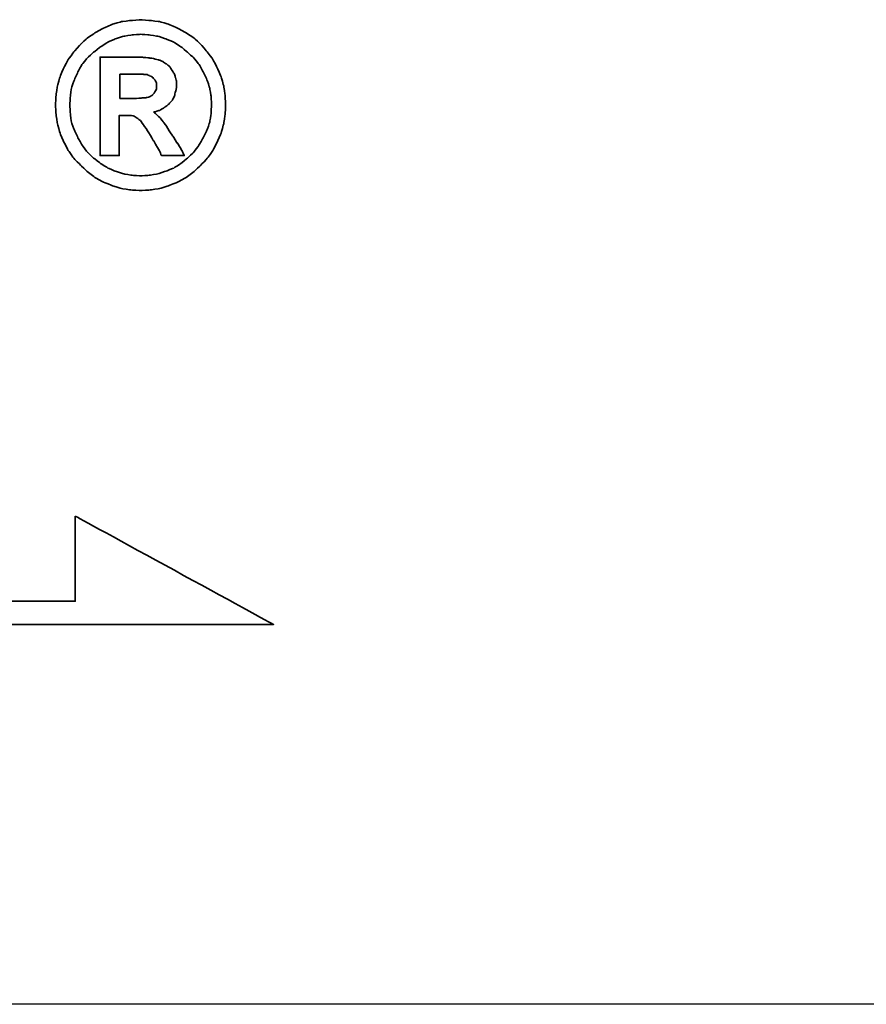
# Model space of a CAD drawing. Header units: millimetres. Extents: x -212 to 3135, y -1694 to 860.
# Tile 184 of 256: x 89 to 96, y -899 to -890. Entities that reach past the tile are written whole.
import ezdxf

# ---------------------------------------------------------------- set-up
doc = ezdxf.new("R2010")
doc.units = ezdxf.units.MM
doc.layers.add('2', color=7, linetype='CONTINUOUS', true_color=0xffffff)
doc.layers.add('DIM', color=4, linetype='CONTINUOUS')
doc.layers.add('layer 1', color=7, linetype='CONTINUOUS')

# ---------------------------------------------------------------- blocks, each defined once
blk = doc.blocks.new('TBI MOTION logo(完整正式版)')
at = {"layer": 'layer 1', "color": 22, "lineweight": 35}
for points, knots in [([(81.20634, 4.98624), (81.20634, 4.98624), (81.18649, 5.32862), (81.18649, 5.32862), (81.18649, 5.32862), (81.18649, 5.32862), (81.13886, 5.66206), (81.13886, 5.66206), (81.13886, 5.66206), (81.13886, 5.66206), (81.04359, 5.97764), (81.04359, 5.97764), (81.04359, 5.97764), (81.04359, 5.97764), (80.91061, 6.29124), (80.91061, 6.29124), (80.91061, 6.29124), (80.91061, 6.29124), (80.75778, 6.58697), (80.75778, 6.58697), (80.75778, 6.58697), (80.75778, 6.58697), (80.5593, 6.85294), (80.5593, 6.85294), (80.5593, 6.85294), (80.5593, 6.85294), (80.33105, 7.1189), (80.33105, 7.1189), (80.33105, 7.1189), (80.33105, 7.1189), (80.09287, 7.33921), (80.09287, 7.33921), (80.09287, 7.33921), (80.09287, 7.33921), (79.815, 7.51982), (79.815, 7.51982), (79.815, 7.51982), (79.815, 7.51982), (79.51133, 7.69051), (79.51133, 7.69051), (79.51133, 7.69051), (79.51133, 7.69051), (79.19773, 7.8235), (79.19773, 7.8235), (79.19773, 7.8235), (79.19773, 7.8235), (78.88215, 7.91877), (78.88215, 7.91877), (78.88215, 7.91877), (78.88215, 7.91877), (78.54871, 7.95846), (78.54871, 7.95846), (78.54871, 7.95846), (78.54871, 7.95846), (78.21526, 7.98625), (78.21526, 7.98625), (78.21526, 7.98625), (78.21526, 7.98625), (77.87388, 7.95846), (77.87388, 7.95846), (77.87388, 7.95846), (77.87388, 7.95846), (77.54044, 7.91877), (77.54044, 7.91877), (77.54044, 7.91877), (77.54044, 7.91877), (77.22485, 7.8235), (77.22485, 7.8235), (77.22485, 7.8235), (77.22485, 7.8235), (76.91027, 7.69051), (76.91027, 7.69051), (76.91027, 7.69051), (76.91027, 7.69051), (76.6056, 7.51982), (76.6056, 7.51982), (76.6056, 7.51982), (76.6056, 7.51982), (76.32972, 7.33921), (76.32972, 7.33921), (76.32972, 7.33921), (76.32972, 7.33921), (76.09154, 7.1189), (76.09154, 7.1189), (76.09154, 7.1189), (76.09154, 7.1189), (75.86329, 6.85294), (75.86329, 6.85294), (75.86329, 6.85294), (75.86329, 6.85294), (75.66382, 6.58697), (75.66382, 6.58697), (75.66382, 6.58697), (75.66382, 6.58697), (75.51099, 6.29124), (75.51099, 6.29124), (75.51099, 6.29124), (75.51099, 6.29124), (75.37702, 5.97764), (75.37702, 5.97764), (75.37702, 5.97764), (75.37702, 5.97764), (75.28175, 5.66206), (75.28175, 5.66206), (75.28175, 5.66206), (75.28175, 5.66206), (75.23411, 5.32862), (75.23411, 5.32862), (75.23411, 5.32862), (75.23411, 5.32862), (75.21625, 4.98624), (75.21625, 4.98624), (75.21625, 4.98624), (75.21625, 4.98624), (75.23411, 4.6528), (75.23411, 4.6528), (75.23411, 4.6528), (75.23411, 4.6528), (75.28175, 4.32035), (75.28175, 4.32035), (75.28175, 4.32035), (75.28175, 4.32035), (75.37702, 3.99583), (75.37702, 3.99583), (75.37702, 3.99583), (75.37702, 3.99583), (75.51099, 3.68224), (75.51099, 3.68224), (75.51099, 3.68224), (75.51099, 3.68224), (75.66382, 3.38749), (75.66382, 3.38749), (75.66382, 3.38749), (75.66382, 3.38749), (75.86329, 3.10963), (75.86329, 3.10963), (75.86329, 3.10963), (75.86329, 3.10963), (76.09154, 2.87145), (76.09154, 2.87145), (76.09154, 2.87145), (76.09154, 2.87145), (76.32972, 2.6432), (76.32972, 2.6432), (76.32972, 2.6432), (76.32972, 2.6432), (76.6056, 2.43381), (76.6056, 2.43381), (76.6056, 2.43381), (76.6056, 2.43381), (76.91027, 2.27205), (76.91027, 2.27205), (76.91027, 2.27205), (76.91027, 2.27205), (77.22485, 2.13906), (77.22485, 2.13906), (77.22485, 2.13906), (77.22485, 2.13906), (77.54044, 2.0438), (77.54044, 2.0438), (77.54044, 2.0438), (77.54044, 2.0438), (77.87388, 1.99616), (77.87388, 1.99616), (77.87388, 1.99616), (77.87388, 1.99616), (78.21526, 1.97631), (78.21526, 1.97631), (78.21526, 1.97631), (78.21526, 1.97631), (78.54871, 1.99616), (78.54871, 1.99616), (78.54871, 1.99616), (78.54871, 1.99616), (78.88215, 2.0438), (78.88215, 2.0438), (78.88215, 2.0438), (78.88215, 2.0438), (79.19773, 2.13906), (79.19773, 2.13906), (79.19773, 2.13906), (79.19773, 2.13906), (79.51133, 2.27205), (79.51133, 2.27205), (79.51133, 2.27205), (79.51133, 2.27205), (79.815, 2.43381), (79.815, 2.43381), (79.815, 2.43381), (79.815, 2.43381), (80.09287, 2.6432), (80.09287, 2.6432), (80.09287, 2.6432), (80.09287, 2.6432), (80.33105, 2.87145), (80.33105, 2.87145), (80.33105, 2.87145), (80.33105, 2.87145), (80.5593, 3.10963), (80.5593, 3.10963), (80.5593, 3.10963), (80.5593, 3.10963), (80.75778, 3.38749), (80.75778, 3.38749), (80.75778, 3.38749), (80.75778, 3.38749), (80.91061, 3.68224), (80.91061, 3.68224), (80.91061, 3.68224), (80.91061, 3.68224), (81.04359, 3.99583), (81.04359, 3.99583), (81.04359, 3.99583), (81.04359, 3.99583), (81.13886, 4.32035), (81.13886, 4.32035), (81.13886, 4.32035), (81.13886, 4.32035), (81.18649, 4.6528), (81.18649, 4.6528), (81.18649, 4.6528), (81.18649, 4.6528), (81.20634, 4.98624), (81.20634, 4.98624)], [0, 0, 0, 0, 0.01785714, 0.01785714, 0.01785714, 0.01785715, 0.03571429, 0.03571429, 0.03571429, 0.0357143, 0.05357143, 0.05357143, 0.05357143, 0.05357144, 0.07142857, 0.07142857, 0.07142857, 0.07142858, 0.08928571, 0.08928571, 0.08928571, 0.08928572, 0.10714286, 0.10714286, 0.10714286, 0.10714287, 0.125, 0.125, 0.125, 0.12500001, 0.14285714, 0.14285714, 0.14285714, 0.14285715, 0.16071429, 0.16071429, 0.16071429, 0.1607143, 0.17857143, 0.17857143, 0.17857143, 0.17857144, 0.19642857, 0.19642857, 0.19642857, 0.19642858, 0.21428571, 0.21428571, 0.21428571, 0.21428572, 0.23214286, 0.23214286, 0.23214286, 0.23214287, 0.25, 0.25, 0.25, 0.25000001, 0.26785714, 0.26785714, 0.26785714, 0.26785715, 0.28571429, 0.28571429, 0.28571429, 0.2857143, 0.30357143, 0.30357143, 0.30357143, 0.30357144, 0.32142857, 0.32142857, 0.32142857, 0.32142858, 0.33928571, 0.33928571, 0.33928571, 0.33928572, 0.35714286, 0.35714286, 0.35714286, 0.35714287, 0.375, 0.375, 0.375, 0.37500001, 0.39285714, 0.39285714, 0.39285714, 0.39285715, 0.41071429, 0.41071429, 0.41071429, 0.4107143, 0.42857143, 0.42857143, 0.42857143, 0.42857144, 0.44642857, 0.44642857, 0.44642857, 0.44642858, 0.46428571, 0.46428571, 0.46428571, 0.46428572, 0.48214286, 0.48214286, 0.48214286, 0.48214287, 0.5, 0.5, 0.5, 0.50000001, 0.51785714, 0.51785714, 0.51785714, 0.51785715, 0.53571429, 0.53571429, 0.53571429, 0.5357143, 0.55357143, 0.55357143, 0.55357143, 0.55357144, 0.57142857, 0.57142857, 0.57142857, 0.57142858, 0.58928571, 0.58928571, 0.58928571, 0.58928572, 0.60714286, 0.60714286, 0.60714286, 0.60714287, 0.625, 0.625, 0.625, 0.62500001, 0.64285714, 0.64285714, 0.64285714, 0.64285715, 0.66071429, 0.66071429, 0.66071429, 0.6607143, 0.67857143, 0.67857143, 0.67857143, 0.67857144, 0.69642857, 0.69642857, 0.69642857, 0.69642858, 0.71428571, 0.71428571, 0.71428571, 0.71428572, 0.73214286, 0.73214286, 0.73214286, 0.73214287, 0.75, 0.75, 0.75, 0.75000001, 0.76785714, 0.76785714, 0.76785714, 0.76785715, 0.78571429, 0.78571429, 0.78571429, 0.7857143, 0.80357143, 0.80357143, 0.80357143, 0.80357144, 0.82142857, 0.82142857, 0.82142857, 0.82142858, 0.83928571, 0.83928571, 0.83928571, 0.83928572, 0.85714286, 0.85714286, 0.85714286, 0.85714287, 0.875, 0.875, 0.875, 0.87500001, 0.89285714, 0.89285714, 0.89285714, 0.89285715, 0.91071429, 0.91071429, 0.91071429, 0.9107143, 0.92857143, 0.92857143, 0.92857143, 0.92857144, 0.94642857, 0.94642857, 0.94642857, 0.94642858, 0.96428571, 0.96428571, 0.96428571, 0.96428572, 0.98214286, 0.98214286, 0.98214286, 0.98214287, 1, 1, 1, 1]), ([(80.71014, 4.98624), (80.71014, 4.98624), (80.69129, 5.29091), (80.69129, 5.29091), (80.69129, 5.29091), (80.69129, 5.29091), (80.64464, 5.57672), (80.64464, 5.57672), (80.64464, 5.57672), (80.64464, 5.57672), (80.54937, 5.87245), (80.54937, 5.87245), (80.54937, 5.87245), (80.54937, 5.87245), (80.41639, 6.14833), (80.41639, 6.14833), (80.41639, 6.14833), (80.41639, 6.14833), (80.27349, 6.41429), (80.27349, 6.41429), (80.27349, 6.41429), (80.27349, 6.41429), (80.08295, 6.64255), (80.08295, 6.64255), (80.08295, 6.64255), (80.08295, 6.64255), (79.86264, 6.84301), (79.86264, 6.84301), (79.86264, 6.84301), (79.86264, 6.84301), (79.63439, 7.03355), (79.63439, 7.03355), (79.63439, 7.03355), (79.63439, 7.03355), (79.37835, 7.1963), (79.37835, 7.1963), (79.37835, 7.1963), (79.37835, 7.1963), (79.10246, 7.30944), (79.10246, 7.30944), (79.10246, 7.30944), (79.10246, 7.30944), (78.81665, 7.40471), (78.81665, 7.40471), (78.81665, 7.40471), (78.81665, 7.40471), (78.511, 7.45234), (78.511, 7.45234), (78.511, 7.45234), (78.511, 7.45234), (78.21526, 7.47219), (78.21526, 7.47219), (78.21526, 7.47219), (78.21526, 7.47219), (77.9106, 7.45234), (77.9106, 7.45234), (77.9106, 7.45234), (77.9106, 7.45234), (77.61685, 7.40471), (77.61685, 7.40471), (77.61685, 7.40471), (77.61685, 7.40471), (77.32012, 7.30944), (77.32012, 7.30944), (77.32012, 7.30944), (77.32012, 7.30944), (77.06309, 7.1963), (77.06309, 7.1963), (77.06309, 7.1963), (77.06309, 7.1963), (76.80606, 7.03355), (76.80606, 7.03355), (76.80606, 7.03355), (76.80606, 7.03355), (76.55797, 6.84301), (76.55797, 6.84301), (76.55797, 6.84301), (76.55797, 6.84301), (76.34063, 6.64255), (76.34063, 6.64255), (76.34063, 6.64255), (76.34063, 6.64255), (76.1491, 6.41429), (76.1491, 6.41429), (76.1491, 6.41429), (76.1491, 6.41429), (76.0062, 6.14833), (76.0062, 6.14833), (76.0062, 6.14833), (76.0062, 6.14833), (75.88314, 5.87245), (75.88314, 5.87245), (75.88314, 5.87245), (75.88314, 5.87245), (75.77794, 5.57672), (75.77794, 5.57672), (75.77794, 5.57672), (75.77794, 5.57672), (75.73924, 5.29091), (75.73924, 5.29091), (75.73924, 5.29091), (75.73924, 5.29091), (75.72039, 4.98624), (75.72039, 4.98624), (75.72039, 4.98624), (75.72039, 4.98624), (75.73924, 4.67165), (75.73924, 4.67165), (75.73924, 4.67165), (75.73924, 4.67165), (75.77794, 4.37791), (75.77794, 4.37791), (75.77794, 4.37791), (75.77794, 4.37791), (75.88314, 4.10102), (75.88314, 4.10102), (75.88314, 4.10102), (75.88314, 4.10102), (76.0062, 3.83407), (76.0062, 3.83407), (76.0062, 3.83407), (76.0062, 3.83407), (76.15902, 3.56811), (76.15902, 3.56811), (76.15902, 3.56811), (76.15902, 3.56811), (76.34063, 3.32001), (76.34063, 3.32001), (76.34063, 3.32001), (76.34063, 3.32001), (76.55797, 3.11955), (76.55797, 3.11955), (76.55797, 3.11955), (76.55797, 3.11955), (76.80606, 2.92901), (76.80606, 2.92901), (76.80606, 2.92901), (76.80606, 2.92901), (77.06309, 2.76725), (77.06309, 2.76725), (77.06309, 2.76725), (77.06309, 2.76725), (77.32012, 2.65412), (77.32012, 2.65412), (77.32012, 2.65412), (77.32012, 2.65412), (77.61685, 2.55786), (77.61685, 2.55786), (77.61685, 2.55786), (77.61685, 2.55786), (77.9106, 2.51022), (77.9106, 2.51022), (77.9106, 2.51022), (77.9106, 2.51022), (78.21526, 2.49137), (78.21526, 2.49137), (78.21526, 2.49137), (78.21526, 2.49137), (78.511, 2.51022), (78.511, 2.51022), (78.511, 2.51022), (78.511, 2.51022), (78.81665, 2.55786), (78.81665, 2.55786), (78.81665, 2.55786), (78.81665, 2.55786), (79.10246, 2.65412), (79.10246, 2.65412), (79.10246, 2.65412), (79.10246, 2.65412), (79.37835, 2.76725), (79.37835, 2.76725), (79.37835, 2.76725), (79.37835, 2.76725), (79.63439, 2.92901), (79.63439, 2.92901), (79.63439, 2.92901), (79.63439, 2.92901), (79.86264, 3.11955), (79.86264, 3.11955), (79.86264, 3.11955), (79.86264, 3.11955), (80.08295, 3.32001), (80.08295, 3.32001), (80.08295, 3.32001), (80.08295, 3.32001), (80.26356, 3.56811), (80.26356, 3.56811), (80.26356, 3.56811), (80.26356, 3.56811), (80.41639, 3.83407), (80.41639, 3.83407), (80.41639, 3.83407), (80.41639, 3.83407), (80.54937, 4.10102), (80.54937, 4.10102), (80.54937, 4.10102), (80.54937, 4.10102), (80.64464, 4.37791), (80.64464, 4.37791), (80.64464, 4.37791), (80.64464, 4.37791), (80.69129, 4.67165), (80.69129, 4.67165), (80.69129, 4.67165), (80.69129, 4.67165), (80.71014, 4.98624), (80.71014, 4.98624)], [0, 0, 0, 0, 0.01923077, 0.01923077, 0.01923077, 0.01923078, 0.03846154, 0.03846154, 0.03846154, 0.03846155, 0.05769231, 0.05769231, 0.05769231, 0.05769232, 0.07692308, 0.07692308, 0.07692308, 0.07692309, 0.09615385, 0.09615385, 0.09615385, 0.09615386, 0.11538462, 0.11538462, 0.11538462, 0.11538463, 0.13461538, 0.13461538, 0.13461538, 0.13461539, 0.15384615, 0.15384615, 0.15384615, 0.15384616, 0.17307692, 0.17307692, 0.17307692, 0.17307693, 0.19230769, 0.19230769, 0.19230769, 0.1923077, 0.21153846, 0.21153846, 0.21153846, 0.21153847, 0.23076923, 0.23076923, 0.23076923, 0.23076924, 0.25, 0.25, 0.25, 0.25000001, 0.26923077, 0.26923077, 0.26923077, 0.26923078, 0.28846154, 0.28846154, 0.28846154, 0.28846155, 0.30769231, 0.30769231, 0.30769231, 0.30769232, 0.32692308, 0.32692308, 0.32692308, 0.32692309, 0.34615385, 0.34615385, 0.34615385, 0.34615386, 0.36538462, 0.36538462, 0.36538462, 0.36538463, 0.38461538, 0.38461538, 0.38461538, 0.38461539, 0.40384615, 0.40384615, 0.40384615, 0.40384616, 0.42307692, 0.42307692, 0.42307692, 0.42307693, 0.44230769, 0.44230769, 0.44230769, 0.4423077, 0.46153846, 0.46153846, 0.46153846, 0.46153847, 0.48076923, 0.48076923, 0.48076923, 0.48076924, 0.5, 0.5, 0.5, 0.50000001, 0.51923077, 0.51923077, 0.51923077, 0.51923078, 0.53846154, 0.53846154, 0.53846154, 0.53846155, 0.55769231, 0.55769231, 0.55769231, 0.55769232, 0.57692308, 0.57692308, 0.57692308, 0.57692309, 0.59615385, 0.59615385, 0.59615385, 0.59615386, 0.61538462, 0.61538462, 0.61538462, 0.61538463, 0.63461538, 0.63461538, 0.63461538, 0.63461539, 0.65384615, 0.65384615, 0.65384615, 0.65384616, 0.67307692, 0.67307692, 0.67307692, 0.67307693, 0.69230769, 0.69230769, 0.69230769, 0.6923077, 0.71153846, 0.71153846, 0.71153846, 0.71153847, 0.73076923, 0.73076923, 0.73076923, 0.73076924, 0.75, 0.75, 0.75, 0.75000001, 0.76923077, 0.76923077, 0.76923077, 0.76923078, 0.78846154, 0.78846154, 0.78846154, 0.78846155, 0.80769231, 0.80769231, 0.80769231, 0.80769232, 0.82692308, 0.82692308, 0.82692308, 0.82692309, 0.84615385, 0.84615385, 0.84615385, 0.84615386, 0.86538462, 0.86538462, 0.86538462, 0.86538463, 0.88461538, 0.88461538, 0.88461538, 0.88461539, 0.90384615, 0.90384615, 0.90384615, 0.90384616, 0.92307692, 0.92307692, 0.92307692, 0.92307693, 0.94230769, 0.94230769, 0.94230769, 0.9423077, 0.96153846, 0.96153846, 0.96153846, 0.96153847, 0.98076923, 0.98076923, 0.98076923, 0.98076924, 1, 1, 1, 1]), ([(76.78721, 3.2823), (76.78721, 3.2823), (76.78721, 3.32001), (76.78721, 3.32001), (76.78721, 3.32001), (76.78721, 3.32001), (76.78721, 3.42422), (76.78721, 3.42422), (76.78721, 3.42422), (76.78721, 3.42422), (76.78721, 3.59689), (76.78721, 3.59689), (76.78721, 3.59689), (76.78721, 3.59689), (76.78721, 3.80529), (76.78721, 3.80529), (76.78721, 3.80529), (76.78721, 3.80529), (76.78721, 4.0524), (76.78721, 4.0524), (76.78721, 4.0524), (76.78721, 4.0524), (76.78721, 4.32035), (76.78721, 4.32035), (76.78721, 4.32035), (76.78721, 4.32035), (76.78721, 4.92868), (76.78721, 4.92868), (76.78721, 4.92868), (76.78721, 4.92868), (76.78721, 5.53801), (76.78721, 5.53801), (76.78721, 5.53801), (76.78721, 5.53801), (76.78721, 5.82482), (76.78721, 5.82482), (76.78721, 5.82482), (76.78721, 5.82482), (76.78721, 6.07291), (76.78721, 6.07291), (76.78721, 6.07291), (76.78721, 6.07291), (76.78721, 6.30017), (76.78721, 6.30017), (76.78721, 6.30017), (76.78721, 6.30017), (76.78721, 6.45399), (76.78721, 6.45399), (76.78721, 6.45399), (76.78721, 6.45399), (76.78721, 6.5572), (76.78721, 6.5572), (76.78721, 6.5572), (76.78721, 6.5572), (76.78721, 6.59689), (76.78721, 6.59689), (76.78721, 6.59689), (76.78721, 6.59689), (76.78721, 6.67232), (76.78721, 6.67232), (76.78721, 6.67232), (76.78721, 6.67232), (76.8537, 6.67232), (76.8537, 6.67232), (76.8537, 6.67232), (76.8537, 6.67232), (76.87355, 6.67232), (76.87355, 6.67232), (76.87355, 6.67232), (76.87355, 6.67232), (76.91027, 6.67232), (76.91027, 6.67232), (76.91027, 6.67232), (76.91027, 6.67232), (77.04424, 6.67232), (77.04424, 6.67232), (77.04424, 6.67232), (77.04424, 6.67232), (77.22485, 6.67232), (77.22485, 6.67232), (77.22485, 6.67232), (77.22485, 6.67232), (77.43524, 6.67232), (77.43524, 6.67232), (77.43524, 6.67232), (77.43524, 6.67232), (77.65357, 6.67232), (77.65357, 6.67232), (77.65357, 6.67232), (77.65357, 6.67232), (77.82625, 6.67232), (77.82625, 6.67232), (77.82625, 6.67232), (77.82625, 6.67232), (77.94037, 6.67232), (77.94037, 6.67232), (77.94037, 6.67232), (77.94037, 6.67232), (77.97709, 6.67232), (77.97709, 6.67232), (77.97709, 6.67232), (77.97709, 6.67232), (77.99694, 6.67232), (77.99694, 6.67232), (77.99694, 6.67232), (77.99694, 6.67232), (78.00686, 6.67232), (78.00686, 6.67232), (78.00686, 6.67232), (78.00686, 6.67232), (78.28275, 6.6624), (78.28275, 6.6624), (78.28275, 6.6624), (78.28275, 6.6624), (78.50107, 6.64255), (78.50107, 6.64255), (78.50107, 6.64255), (78.50107, 6.64255), (78.511, 6.64255), (78.511, 6.64255), (78.511, 6.64255), (78.511, 6.64255), (78.70154, 6.61476), (78.70154, 6.61476), (78.70154, 6.61476), (78.70154, 6.61476), (78.70154, 6.60483), (78.70154, 6.60483), (78.70154, 6.60483), (78.70154, 6.60483), (78.86429, 6.56713), (78.86429, 6.56713), (78.86429, 6.56713), (78.86429, 6.56713), (78.87223, 6.56713), (78.87223, 6.56713), (78.87223, 6.56713), (78.87223, 6.56713), (78.99727, 6.51056), (78.99727, 6.51056), (78.99727, 6.51056), (78.99727, 6.51056), (79.00719, 6.51056), (79.00719, 6.51056), (79.00719, 6.51056), (79.00719, 6.51056), (79.00719, 6.50162), (79.00719, 6.50162), (79.00719, 6.50162), (79.00719, 6.50162), (79.1104, 6.43415), (79.1104, 6.43415), (79.1104, 6.43415), (79.1104, 6.43415), (79.12132, 6.43415), (79.12132, 6.43415), (79.12132, 6.43415), (79.12132, 6.43415), (79.22552, 6.34781), (79.22552, 6.34781), (79.22552, 6.34781), (79.22552, 6.34781), (79.23544, 6.33888), (79.23544, 6.33888), (79.23544, 6.33888), (79.23544, 6.33888), (79.23544, 6.32895), (79.23544, 6.32895), (79.23544, 6.32895), (79.23544, 6.32895), (79.31087, 6.21483), (79.31087, 6.21483), (79.31087, 6.21483), (79.31087, 6.21483), (79.38629, 6.1007), (79.38629, 6.1007), (79.38629, 6.1007), (79.38629, 6.1007), (79.3972, 6.1007), (79.3972, 6.1007), (79.3972, 6.1007), (79.3972, 6.1007), (79.3972, 6.09078), (79.3972, 6.09078), (79.3972, 6.09078), (79.3972, 6.09078), (79.43392, 5.97764), (79.43392, 5.97764), (79.43392, 5.97764), (79.43392, 5.97764), (79.43392, 5.96772), (79.43392, 5.96772), (79.43392, 5.96772), (79.43392, 5.96772), (79.47362, 5.83474), (79.47362, 5.83474), (79.47362, 5.83474), (79.47362, 5.83474), (79.48156, 5.82482), (79.48156, 5.82482), (79.48156, 5.82482), (79.48156, 5.82482), (79.48156, 5.69977), (79.48156, 5.69977), (79.48156, 5.69977), (79.48156, 5.69977), (79.48156, 5.69183), (79.48156, 5.69183), (79.48156, 5.69183), (79.48156, 5.69183), (79.4637, 5.51915), (79.4637, 5.51915), (79.4637, 5.51915), (79.4637, 5.51915), (79.4637, 5.51122), (79.4637, 5.51122), (79.4637, 5.51122), (79.4637, 5.51122), (79.45377, 5.51122), (79.45377, 5.51122), (79.45377, 5.51122), (79.45377, 5.51122), (79.41507, 5.34847), (79.41507, 5.34847), (79.41507, 5.34847), (79.41507, 5.34847), (79.41507, 5.33854), (79.41507, 5.33854), (79.41507, 5.33854), (79.41507, 5.33854), (79.41507, 5.32862), (79.41507, 5.32862), (79.41507, 5.32862), (79.41507, 5.32862), (79.33865, 5.16785), (79.33865, 5.16785), (79.33865, 5.16785), (79.33865, 5.16785), (79.33071, 5.15693), (79.33071, 5.15693), (79.33071, 5.15693), (79.33071, 5.15693), (79.2156, 5.02495), (79.2156, 5.02495), (79.2156, 5.02495), (79.2156, 5.02495), (79.20567, 5.01502), (79.20567, 5.01502), (79.20567, 5.01502), (79.20567, 5.01502), (79.05483, 4.89991), (79.05483, 4.89991), (79.05483, 4.89991), (79.05483, 4.89991), (79.04491, 4.89197), (79.04491, 4.89197), (79.04491, 4.89197), (79.04491, 4.89197), (78.89208, 4.7967), (78.89208, 4.7967), (78.89208, 4.7967), (78.89208, 4.7967), (78.88215, 4.7967), (78.88215, 4.7967), (78.88215, 4.7967), (78.88215, 4.7967), (78.69161, 4.73913), (78.69161, 4.73913), (78.69161, 4.73913), (78.69161, 4.73913), (78.68169, 4.73913), (78.68169, 4.73913), (78.68169, 4.73913), (78.68169, 4.73913), (78.68169, 4.72921), (78.68169, 4.72921), (78.68169, 4.72921), (78.68169, 4.72921), (78.78688, 4.63394), (78.78688, 4.63394), (78.78688, 4.63394), (78.78688, 4.63394), (78.902, 4.52875), (78.902, 4.52875), (78.902, 4.52875), (78.902, 4.52875), (78.91093, 4.52081), (78.91093, 4.52081), (78.91093, 4.52081), (78.91093, 4.52081), (79.02506, 4.36798), (79.02506, 4.36798), (79.02506, 4.36798), (79.02506, 4.36798), (79.1501, 4.1953), (79.1501, 4.1953), (79.1501, 4.1953), (79.1501, 4.1953), (79.1501, 4.18736), (79.1501, 4.18736), (79.1501, 4.18736), (79.1501, 4.18736), (79.29201, 3.96705), (79.29201, 3.96705), (79.29201, 3.96705), (79.29201, 3.96705), (79.31087, 3.93828), (79.31087, 3.93828), (79.31087, 3.93828), (79.31087, 3.93828), (79.32079, 3.93828), (79.32079, 3.93828), (79.32079, 3.93828), (79.32079, 3.93828), (79.3585, 3.87178), (79.3585, 3.87178), (79.3585, 3.87178), (79.3585, 3.87178), (79.50141, 3.64353), (79.50141, 3.64353), (79.50141, 3.64353), (79.50141, 3.64353), (79.51133, 3.64353), (79.51133, 3.64353), (79.51133, 3.64353), (79.51133, 3.64353), (79.64431, 3.41528), (79.64431, 3.41528), (79.64431, 3.41528), (79.64431, 3.41528), (79.68202, 3.3478), (79.68202, 3.3478), (79.68202, 3.3478), (79.68202, 3.3478), (79.70187, 3.31009), (79.70187, 3.31009), (79.70187, 3.31009), (79.70187, 3.31009), (79.7495, 3.2049), (79.7495, 3.2049), (79.7495, 3.2049), (79.7495, 3.2049), (79.64431, 3.2049), (79.64431, 3.2049), (79.64431, 3.2049), (79.64431, 3.2049), (79.62546, 3.2049), (79.62546, 3.2049), (79.62546, 3.2049), (79.62546, 3.2049), (79.53912, 3.2049), (79.53912, 3.2049), (79.53912, 3.2049), (79.53912, 3.2049), (79.31087, 3.2049), (79.31087, 3.2049), (79.31087, 3.2049), (79.31087, 3.2049), (79.08262, 3.2049), (79.08262, 3.2049), (79.08262, 3.2049), (79.08262, 3.2049), (79.00719, 3.2049), (79.00719, 3.2049), (79.00719, 3.2049), (79.00719, 3.2049), (78.98735, 3.2049), (78.98735, 3.2049), (78.98735, 3.2049), (78.98735, 3.2049), (78.94964, 3.2049), (78.94964, 3.2049), (78.94964, 3.2049), (78.94964, 3.2049), (78.92979, 3.24459), (78.92979, 3.24459), (78.92979, 3.24459), (78.92979, 3.24459), (78.91093, 3.2823), (78.91093, 3.2823), (78.91093, 3.2823), (78.91093, 3.2823), (78.91093, 3.29223), (78.91093, 3.29223), (78.91093, 3.29223), (78.91093, 3.29223), (78.89208, 3.3478), (78.89208, 3.3478), (78.89208, 3.3478), (78.89208, 3.3478), (78.78688, 3.52048), (78.78688, 3.52048), (78.78688, 3.52048), (78.78688, 3.52048), (78.69161, 3.7001), (78.69161, 3.7001), (78.69161, 3.7001), (78.69161, 3.7001), (78.6539, 3.7388), (78.6539, 3.7388), (78.6539, 3.7388), (78.6539, 3.7388), (78.64398, 3.74873), (78.64398, 3.74873), (78.64398, 3.74873), (78.64398, 3.74873), (78.64398, 3.75766), (78.64398, 3.75766), (78.64398, 3.75766), (78.64398, 3.75766), (78.63405, 3.78644), (78.63405, 3.78644), (78.63405, 3.78644), (78.63405, 3.78644), (78.48321, 4.04347), (78.48321, 4.04347), (78.48321, 4.04347), (78.48321, 4.04347), (78.33038, 4.2618), (78.33038, 4.2618), (78.33038, 4.2618), (78.33038, 4.2618), (78.20732, 4.43447), (78.20732, 4.43447), (78.20732, 4.43447), (78.20732, 4.43447), (78.09221, 4.52081), (78.09221, 4.52081), (78.09221, 4.52081), (78.09221, 4.52081), (78.02472, 4.56845), (78.02472, 4.56845), (78.02472, 4.56845), (78.02472, 4.56845), (77.9493, 4.60616), (77.9493, 4.60616), (77.9493, 4.60616), (77.9493, 4.60616), (77.8451, 4.61608), (77.8451, 4.61608), (77.8451, 4.61608), (77.8451, 4.61608), (77.71113, 4.61608), (77.71113, 4.61608), (77.71113, 4.61608), (77.71113, 4.61608), (77.69128, 4.61608), (77.69128, 4.61608), (77.69128, 4.61608), (77.69128, 4.61608), (77.67342, 4.61608), (77.67342, 4.61608), (77.67342, 4.61608), (77.67342, 4.61608), (77.5583, 4.61608), (77.5583, 4.61608), (77.5583, 4.61608), (77.5583, 4.61608), (77.46303, 4.61608), (77.46303, 4.61608), (77.46303, 4.61608), (77.46303, 4.61608), (77.46303, 4.54761), (77.46303, 4.54761), (77.46303, 4.54761), (77.46303, 4.54761), (77.46303, 4.47318), (77.46303, 4.47318), (77.46303, 4.47318), (77.46303, 4.47318), (77.46303, 4.24294), (77.46303, 4.24294), (77.46303, 4.24294), (77.46303, 4.24294), (77.46303, 3.99583), (77.46303, 3.99583), (77.46303, 3.99583), (77.46303, 3.99583), (77.46303, 3.72888), (77.46303, 3.72888), (77.46303, 3.72888), (77.46303, 3.72888), (77.46303, 3.51055), (77.46303, 3.51055), (77.46303, 3.51055), (77.46303, 3.51055), (77.46303, 3.42422), (77.46303, 3.42422), (77.46303, 3.42422), (77.46303, 3.42422), (77.46303, 3.35773), (77.46303, 3.35773), (77.46303, 3.35773), (77.46303, 3.35773), (77.46303, 3.30017), (77.46303, 3.30017), (77.46303, 3.30017), (77.46303, 3.30017), (77.46303, 3.2823), (77.46303, 3.2823), (77.46303, 3.2823), (77.46303, 3.2823), (77.46303, 3.2049), (77.46303, 3.2049), (77.46303, 3.2049), (77.46303, 3.2049), (77.39753, 3.2049), (77.39753, 3.2049), (77.39753, 3.2049), (77.39753, 3.2049), (77.37768, 3.2049), (77.37768, 3.2049), (77.37768, 3.2049), (77.37768, 3.2049), (77.32012, 3.2049), (77.32012, 3.2049), (77.32012, 3.2049), (77.32012, 3.2049), (77.12165, 3.2049), (77.12165, 3.2049), (77.12165, 3.2049), (77.12165, 3.2049), (76.94897, 3.2049), (76.94897, 3.2049), (76.94897, 3.2049), (76.94897, 3.2049), (76.8924, 3.2049), (76.8924, 3.2049), (76.8924, 3.2049), (76.8924, 3.2049), (76.8537, 3.2049), (76.8537, 3.2049), (76.8537, 3.2049), (76.8537, 3.2049), (76.78721, 3.2049), (76.78721, 3.2049), (76.78721, 3.2049), (76.78721, 3.2049), (76.78721, 3.2823), (76.78721, 3.2823)], [0, 0, 0, 0, 0.00740741, 0.00740741, 0.00740741, 0.00740742, 0.01481481, 0.01481481, 0.01481481, 0.01481482, 0.02222222, 0.02222222, 0.02222222, 0.02222223, 0.02962963, 0.02962963, 0.02962963, 0.02962964, 0.03703704, 0.03703704, 0.03703704, 0.03703705, 0.04444444, 0.04444444, 0.04444444, 0.04444445, 0.05185185, 0.05185185, 0.05185185, 0.05185186, 0.05925926, 0.05925926, 0.05925926, 0.05925927, 0.06666667, 0.06666667, 0.06666667, 0.06666668, 0.07407407, 0.07407407, 0.07407407, 0.07407408, 0.08148148, 0.08148148, 0.08148148, 0.08148149, 0.08888889, 0.08888889, 0.08888889, 0.0888889, 0.0962963, 0.0962963, 0.0962963, 0.09629631, 0.1037037, 0.1037037, 0.1037037, 0.10370371, 0.11111111, 0.11111111, 0.11111111, 0.11111112, 0.11851852, 0.11851852, 0.11851852, 0.11851853, 0.12592593, 0.12592593, 0.12592593, 0.12592594, 0.13333333, 0.13333333, 0.13333333, 0.13333334, 0.14074074, 0.14074074, 0.14074074, 0.14074075, 0.14814815, 0.14814815, 0.14814815, 0.14814816, 0.15555556, 0.15555556, 0.15555556, 0.15555557, 0.16296296, 0.16296296, 0.16296296, 0.16296297, 0.17037037, 0.17037037, 0.17037037, 0.17037038, 0.17777778, 0.17777778, 0.17777778, 0.17777779, 0.18518519, 0.18518519, 0.18518519, 0.1851852, 0.19259259, 0.19259259, 0.19259259, 0.1925926, 0.2, 0.2, 0.2, 0.20000001, 0.20740741, 0.20740741, 0.20740741, 0.20740742, 0.21481481, 0.21481481, 0.21481481, 0.21481482, 0.22222222, 0.22222222, 0.22222222, 0.22222223, 0.22962963, 0.22962963, 0.22962963, 0.22962964, 0.23703704, 0.23703704, 0.23703704, 0.23703705, 0.24444444, 0.24444444, 0.24444444, 0.24444445, 0.25185185, 0.25185185, 0.25185185, 0.25185186, 0.25925926, 0.25925926, 0.25925926, 0.25925927, 0.26666667, 0.26666667, 0.26666667, 0.26666668, 0.27407407, 0.27407407, 0.27407407, 0.27407408, 0.28148148, 0.28148148, 0.28148148, 0.28148149, 0.28888889, 0.28888889, 0.28888889, 0.2888889, 0.2962963, 0.2962963, 0.2962963, 0.29629631, 0.3037037, 0.3037037, 0.3037037, 0.30370371, 0.31111111, 0.31111111, 0.31111111, 0.31111112, 0.31851852, 0.31851852, 0.31851852, 0.31851853, 0.32592593, 0.32592593, 0.32592593, 0.32592594, 0.33333333, 0.33333333, 0.33333333, 0.33333334, 0.34074074, 0.34074074, 0.34074074, 0.34074075, 0.34814815, 0.34814815, 0.34814815, 0.34814816, 0.35555556, 0.35555556, 0.35555556, 0.35555557, 0.36296296, 0.36296296, 0.36296296, 0.36296297, 0.37037037, 0.37037037, 0.37037037, 0.37037038, 0.37777778, 0.37777778, 0.37777778, 0.37777779, 0.38518519, 0.38518519, 0.38518519, 0.3851852, 0.39259259, 0.39259259, 0.39259259, 0.3925926, 0.4, 0.4, 0.4, 0.40000001, 0.40740741, 0.40740741, 0.40740741, 0.40740742, 0.41481481, 0.41481481, 0.41481481, 0.41481482, 0.42222222, 0.42222222, 0.42222222, 0.42222223, 0.42962963, 0.42962963, 0.42962963, 0.42962964, 0.43703704, 0.43703704, 0.43703704, 0.43703705, 0.44444444, 0.44444444, 0.44444444, 0.44444445, 0.45185185, 0.45185185, 0.45185185, 0.45185186, 0.45925926, 0.45925926, 0.45925926, 0.45925927, 0.46666667, 0.46666667, 0.46666667, 0.46666668, 0.47407407, 0.47407407, 0.47407407, 0.47407408, 0.48148148, 0.48148148, 0.48148148, 0.48148149, 0.48888889, 0.48888889, 0.48888889, 0.4888889, 0.4962963, 0.4962963, 0.4962963, 0.49629631, 0.5037037, 0.5037037, 0.5037037, 0.50370371, 0.51111111, 0.51111111, 0.51111111, 0.51111112, 0.51851852, 0.51851852, 0.51851852, 0.51851853, 0.52592593, 0.52592593, 0.52592593, 0.52592594, 0.53333333, 0.53333333, 0.53333333, 0.53333334, 0.54074074, 0.54074074, 0.54074074, 0.54074075, 0.54814815, 0.54814815, 0.54814815, 0.54814816, 0.55555556, 0.55555556, 0.55555556, 0.55555557, 0.56296296, 0.56296296, 0.56296296, 0.56296297, 0.57037037, 0.57037037, 0.57037037, 0.57037038, 0.57777778, 0.57777778, 0.57777778, 0.57777779, 0.58518519, 0.58518519, 0.58518519, 0.5851852, 0.59259259, 0.59259259, 0.59259259, 0.5925926, 0.6, 0.6, 0.6, 0.60000001, 0.60740741, 0.60740741, 0.60740741, 0.60740742, 0.61481481, 0.61481481, 0.61481481, 0.61481482, 0.62222222, 0.62222222, 0.62222222, 0.62222223, 0.62962963, 0.62962963, 0.62962963, 0.62962964, 0.63703704, 0.63703704, 0.63703704, 0.63703705, 0.64444444, 0.64444444, 0.64444444, 0.64444445, 0.65185185, 0.65185185, 0.65185185, 0.65185186, 0.65925926, 0.65925926, 0.65925926, 0.65925927, 0.66666667, 0.66666667, 0.66666667, 0.66666668, 0.67407407, 0.67407407, 0.67407407, 0.67407408, 0.68148148, 0.68148148, 0.68148148, 0.68148149, 0.68888889, 0.68888889, 0.68888889, 0.6888889, 0.6962963, 0.6962963, 0.6962963, 0.69629631, 0.7037037, 0.7037037, 0.7037037, 0.70370371, 0.71111111, 0.71111111, 0.71111111, 0.71111112, 0.71851852, 0.71851852, 0.71851852, 0.71851853, 0.72592593, 0.72592593, 0.72592593, 0.72592594, 0.73333333, 0.73333333, 0.73333333, 0.73333334, 0.74074074, 0.74074074, 0.74074074, 0.74074075, 0.74814815, 0.74814815, 0.74814815, 0.74814816, 0.75555556, 0.75555556, 0.75555556, 0.75555557, 0.76296296, 0.76296296, 0.76296296, 0.76296297, 0.77037037, 0.77037037, 0.77037037, 0.77037038, 0.77777778, 0.77777778, 0.77777778, 0.77777779, 0.78518519, 0.78518519, 0.78518519, 0.7851852, 0.79259259, 0.79259259, 0.79259259, 0.7925926, 0.8, 0.8, 0.8, 0.80000001, 0.80740741, 0.80740741, 0.80740741, 0.80740742, 0.81481481, 0.81481481, 0.81481481, 0.81481482, 0.82222222, 0.82222222, 0.82222222, 0.82222223, 0.82962963, 0.82962963, 0.82962963, 0.82962964, 0.83703704, 0.83703704, 0.83703704, 0.83703705, 0.84444444, 0.84444444, 0.84444444, 0.84444445, 0.85185185, 0.85185185, 0.85185185, 0.85185186, 0.85925926, 0.85925926, 0.85925926, 0.85925927, 0.86666667, 0.86666667, 0.86666667, 0.86666668, 0.87407407, 0.87407407, 0.87407407, 0.87407408, 0.88148148, 0.88148148, 0.88148148, 0.88148149, 0.88888889, 0.88888889, 0.88888889, 0.8888889, 0.8962963, 0.8962963, 0.8962963, 0.89629631, 0.9037037, 0.9037037, 0.9037037, 0.90370371, 0.91111111, 0.91111111, 0.91111111, 0.91111112, 0.91851852, 0.91851852, 0.91851852, 0.91851853, 0.92592593, 0.92592593, 0.92592593, 0.92592594, 0.93333333, 0.93333333, 0.93333333, 0.93333334, 0.94074074, 0.94074074, 0.94074074, 0.94074075, 0.94814815, 0.94814815, 0.94814815, 0.94814816, 0.95555556, 0.95555556, 0.95555556, 0.95555557, 0.96296296, 0.96296296, 0.96296296, 0.96296297, 0.97037037, 0.97037037, 0.97037037, 0.97037038, 0.97777778, 0.97777778, 0.97777778, 0.97777779, 0.98518519, 0.98518519, 0.98518519, 0.9851852, 0.99259259, 0.99259259, 0.99259259, 0.9925926, 1, 1, 1, 1]), ([(77.48288, 6.07291), (77.48288, 6.07291), (77.48288, 5.99551), (77.48288, 5.99551), (77.48288, 5.99551), (77.48288, 5.99551), (77.48288, 5.82482), (77.48288, 5.82482), (77.48288, 5.82482), (77.48288, 5.82482), (77.48288, 5.63328), (77.48288, 5.63328), (77.48288, 5.63328), (77.48288, 5.63328), (77.48288, 5.46358), (77.48288, 5.46358), (77.48288, 5.46358), (77.48288, 5.46358), (77.48288, 5.29091), (77.48288, 5.29091), (77.48288, 5.29091), (77.48288, 5.29091), (77.48288, 5.21449), (77.48288, 5.21449), (77.48288, 5.21449), (77.48288, 5.21449), (77.50074, 5.21449), (77.50074, 5.21449), (77.50074, 5.21449), (77.50074, 5.21449), (77.71113, 5.21449), (77.71113, 5.21449), (77.71113, 5.21449), (77.71113, 5.21449), (77.94037, 5.21449), (77.94037, 5.21449), (77.94037, 5.21449), (77.94037, 5.21449), (78.01579, 5.21449), (78.01579, 5.21449), (78.01579, 5.21449), (78.01579, 5.21449), (78.03465, 5.21449), (78.03465, 5.21449), (78.03465, 5.21449), (78.03465, 5.21449), (78.2629, 5.23335), (78.2629, 5.23335), (78.2629, 5.23335), (78.2629, 5.23335), (78.42565, 5.24327), (78.42565, 5.24327), (78.42565, 5.24327), (78.42565, 5.24327), (78.54871, 5.28098), (78.54871, 5.28098), (78.54871, 5.28098), (78.54871, 5.28098), (78.62611, 5.32862), (78.62611, 5.32862), (78.62611, 5.32862), (78.62611, 5.32862), (78.69161, 5.40503), (78.69161, 5.40503), (78.69161, 5.40503), (78.69161, 5.40503), (78.73925, 5.48145), (78.73925, 5.48145), (78.73925, 5.48145), (78.73925, 5.48145), (78.77696, 5.55885), (78.77696, 5.55885), (78.77696, 5.55885), (78.77696, 5.55885), (78.77696, 5.65214), (78.77696, 5.65214), (78.77696, 5.65214), (78.77696, 5.65214), (78.76902, 5.76726), (78.76902, 5.76726), (78.76902, 5.76726), (78.76902, 5.76726), (78.71146, 5.87245), (78.71146, 5.87245), (78.71146, 5.87245), (78.71146, 5.87245), (78.62611, 5.96772), (78.62611, 5.96772), (78.62611, 5.96772), (78.62611, 5.96772), (78.511, 6.02528), (78.511, 6.02528), (78.511, 6.02528), (78.511, 6.02528), (78.44451, 6.05306), (78.44451, 6.05306), (78.44451, 6.05306), (78.44451, 6.05306), (78.32046, 6.06299), (78.32046, 6.06299), (78.32046, 6.06299), (78.32046, 6.06299), (78.18748, 6.07291), (78.18748, 6.07291), (78.18748, 6.07291), (78.18748, 6.07291), (77.99694, 6.07291), (77.99694, 6.07291), (77.99694, 6.07291), (77.99694, 6.07291), (77.97709, 6.07291), (77.97709, 6.07291), (77.97709, 6.07291), (77.97709, 6.07291), (77.90167, 6.07291), (77.90167, 6.07291), (77.90167, 6.07291), (77.90167, 6.07291), (77.69128, 6.07291), (77.69128, 6.07291), (77.69128, 6.07291), (77.69128, 6.07291), (77.50074, 6.07291), (77.50074, 6.07291), (77.50074, 6.07291), (77.50074, 6.07291), (77.48288, 6.07291), (77.48288, 6.07291)], [0, 0, 0, 0, 0.03125, 0.03125, 0.03125, 0.03125001, 0.0625, 0.0625, 0.0625, 0.06250001, 0.09375, 0.09375, 0.09375, 0.09375001, 0.125, 0.125, 0.125, 0.12500001, 0.15625, 0.15625, 0.15625, 0.15625001, 0.1875, 0.1875, 0.1875, 0.18750001, 0.21875, 0.21875, 0.21875, 0.21875001, 0.25, 0.25, 0.25, 0.25000001, 0.28125, 0.28125, 0.28125, 0.28125001, 0.3125, 0.3125, 0.3125, 0.31250001, 0.34375, 0.34375, 0.34375, 0.34375001, 0.375, 0.375, 0.375, 0.37500001, 0.40625, 0.40625, 0.40625, 0.40625001, 0.4375, 0.4375, 0.4375, 0.43750001, 0.46875, 0.46875, 0.46875, 0.46875001, 0.5, 0.5, 0.5, 0.50000001, 0.53125, 0.53125, 0.53125, 0.53125001, 0.5625, 0.5625, 0.5625, 0.56250001, 0.59375, 0.59375, 0.59375, 0.59375001, 0.625, 0.625, 0.625, 0.62500001, 0.65625, 0.65625, 0.65625, 0.65625001, 0.6875, 0.6875, 0.6875, 0.68750001, 0.71875, 0.71875, 0.71875, 0.71875001, 0.75, 0.75, 0.75, 0.75000001, 0.78125, 0.78125, 0.78125, 0.78125001, 0.8125, 0.8125, 0.8125, 0.81250001, 0.84375, 0.84375, 0.84375, 0.84375001, 0.875, 0.875, 0.875, 0.87500001, 0.90625, 0.90625, 0.90625, 0.90625001, 0.9375, 0.9375, 0.9375, 0.93750001, 0.96875, 0.96875, 0.96875, 0.96875001, 1, 1, 1, 1]), ([(75.90875, -9.47875), (75.90875, -9.47875), (75.90875, -12.28625), (75.90875, -12.28625), (75.90875, -12.28625), (75.90875, -12.28625), (75.90875, -12.47875), (75.90875, -12.47875), (75.90875, -12.47875), (75.90875, -12.47875), (75.71625, -12.47875), (75.71625, -12.47875), (75.71625, -12.47875), (75.71625, -12.47875), (-88.32875, -12.47875), (-88.32875, -12.47875), (-88.32875, -12.47875), (-88.32875, -12.47875), (-88.32875, -13.29375), (-88.32875, -13.29375), (-88.32875, -13.29375), (-88.32875, -13.29375), (82.89125, -13.29375), (82.89125, -13.29375), (82.89125, -13.29375), (82.89125, -13.29375), (75.90875, -9.47875), (75.90875, -9.47875)], [0, 0, 0, 0, 0.14285714, 0.14285714, 0.14285714, 0.14285715, 0.28571429, 0.28571429, 0.28571429, 0.2857143, 0.42857143, 0.42857143, 0.42857143, 0.42857144, 0.57142857, 0.57142857, 0.57142857, 0.57142858, 0.71428571, 0.71428571, 0.71428571, 0.71428572, 0.85714286, 0.85714286, 0.85714286, 0.85714287, 1, 1, 1, 1])]:
    blk.add_open_spline(points, degree=3, knots=knots, dxfattribs=at)

msp = doc.modelspace()

# ---------------------------------------------------------------- linework, layer by layer
at = {"layer": '2', "linetype": 'Continuous'}
msp.add_line((281.1278, -898.591), (76.2219, -898.591), dxfattribs=at)

# ---------------------------------------------------------------- block references
at = {"layer": 'DIM', "color": 7, "xscale": 0.246592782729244, "yscale": 0.246592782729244, "zscale": 0.246592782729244}
msp.add_blockref('TBI MOTION logo(完整正式版)', (70.6659, -892.0172), dxfattribs=at)

doc.saveas('drawing.dxf')
